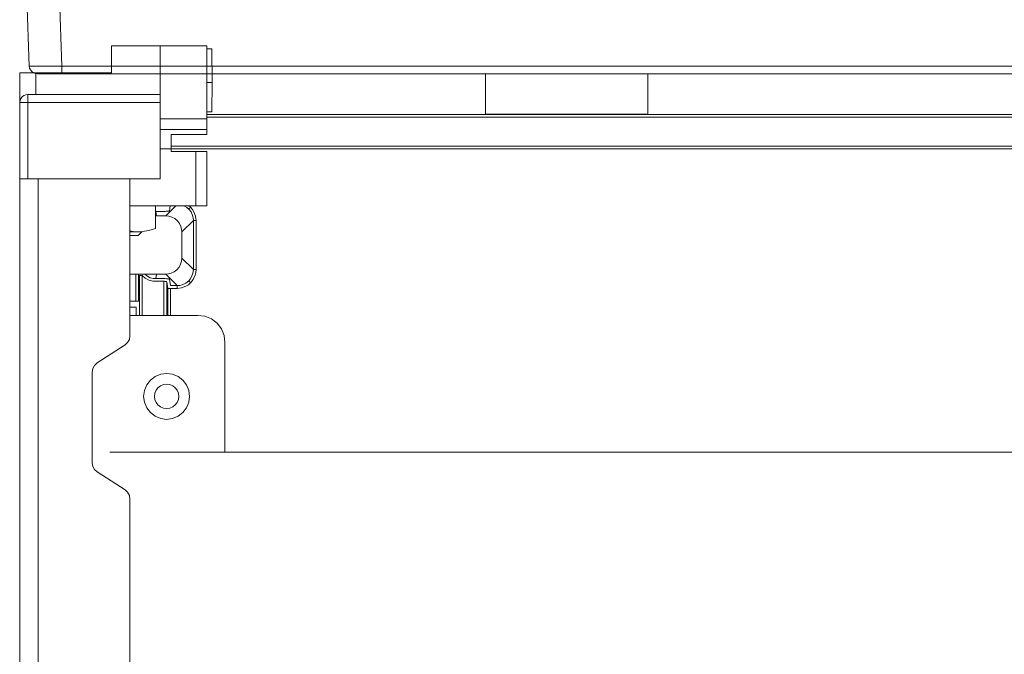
# Model space of a CAD drawing. Header units: millimetres. Extents: x 8901 to 12997, y -34 to 2093.
# Tile 5 of 18: x 11836 to 12018, y 1279 to 1396. Entities that reach past the tile are written whole.
import ezdxf

# ---------------------------------------------------------------- set-up
doc = ezdxf.new("R2010")
doc.units = ezdxf.units.MM
doc.header["$MEASUREMENT"] = 0
doc.layers.add('SCHEMAT', color=7, linetype='Continuous', lineweight=9)

# ---------------------------------------------------------------- blocks, each defined once
blk = doc.blocks.new('fund40')
for p, q in [((104250.65, -399717.81), (104241.74, -399717.81)), ((104241.74, -399717.81), (104241.74, -399722.76)), ((104259.17, -399717.81), (104250.65, -399717.81)), ((104250.65, -399717.81), (104250.65, -399726.72)), ((104259.17, -399717.81), (104259.17, -399731.17)), ((104259.35, -399718.39), (104259.17, -399718.39)), ((104259.85, -399718.39), (104259.35, -399718.39)), ((104260.02, -399718.39), (104259.85, -399718.39)), ((104260.09, -399718.39), (104260.02, -399718.39)), ((104260.19, -399724.54), (104260.09, -399718.39)), ((104224.9, -399722.76), (104224.9, -399728.2)), ((104224.94, -399722.76), (104224.9, -399722.76)), ((104227.39, -399722.76), (104224.94, -399722.76)), ((104225.04, -399722.76), (104224.94, -399722.76)), ((104225.2, -399722.76), (104225.04, -399722.76)), ((104225.4, -399722.76), (104225.2, -399722.76)), ((104225.64, -399722.76), (104225.4, -399722.76)), ((104225.9, -399722.76), (104225.64, -399722.76)), ((104227.39, -399722.76), (104225.9, -399722.76)), ((104231.04, -399722.76), (104227.39, -399722.76)), ((104227.88, -399722.76), (104227.88, -399726.72)), ((104241.74, -399722.76), (104231.04, -399722.76)), ((104237.75, -399722.76), (104237.75, -399722.76)), ((104310.24, -399722.95), (104339.95, -399722.95)), ((104310.24, -399722.95), (104310.24, -399730.33)), ((104339.95, -399722.95), (104339.95, -399730.33)), ((104259.66, -399724.54), (104259.17, -399724.54)), ((104259.66, -399724.54), (104259.17, -399724.54)), ((104260.05, -399724.54), (104259.66, -399724.54)), ((104260.05, -399724.54), (104259.66, -399724.54)), ((104260.19, -399724.54), (104260.05, -399724.54)), ((104260.19, -399724.54), (104260.05, -399724.54)), ((104260.19, -399724.54), (104260.1, -399729.89)), ((104225.34, -399727.15), (104225.11, -399727.46)), ((104225.65, -399726.91), (104225.34, -399727.15)), ((104226.01, -399726.77), (104225.65, -399726.91)), ((104226.39, -399726.72), (104226.01, -399726.77)), ((104226.39, -399726.72), (104226.39, -399726.77)), ((104250.65, -399726.72), (104226.39, -399726.72)), ((104226.39, -399726.72), (104226.39, -399726.77)), ((104226.39, -399726.77), (104226.39, -399726.91)), ((104226.39, -399726.77), (104226.39, -399726.91)), ((104226.39, -399726.91), (104226.39, -399727.15)), ((104226.39, -399726.91), (104226.39, -399727.15)), ((104226.39, -399727.15), (104226.39, -399727.46)), ((104226.39, -399727.15), (104226.39, -399727.46)), ((104250.65, -399726.72), (104250.65, -399726.77)), ((104250.65, -399726.72), (104250.65, -399728.2)), ((104250.65, -399726.77), (104250.65, -399726.91)), ((104250.65, -399726.91), (104250.65, -399727.15)), ((104250.65, -399727.15), (104250.65, -399727.46)), ((104224.96, -399727.82), (104224.9, -399728.2)), ((104224.9, -399728.2), (104224.9, -399742.17)), ((104224.96, -399728.2), (104224.9, -399728.2)), ((104224.96, -399728.2), (104224.9, -399728.2)), ((104225.11, -399727.46), (104224.96, -399727.82)), ((104225.11, -399728.2), (104224.96, -399728.2)), ((104225.11, -399728.2), (104224.96, -399728.2)), ((104225.34, -399728.2), (104225.11, -399728.2)), ((104225.34, -399728.2), (104225.11, -399728.2)), ((104225.65, -399728.2), (104225.34, -399728.2)), ((104225.65, -399728.2), (104225.34, -399728.2)), ((104226.01, -399728.2), (104225.65, -399728.2)), ((104226.01, -399728.2), (104225.65, -399728.2)), ((104226.39, -399728.2), (104226.01, -399728.2)), ((104226.39, -399728.2), (104226.01, -399728.2)), ((104226.39, -399727.46), (104226.39, -399727.82)), ((104226.39, -399727.46), (104226.39, -399727.82)), ((104226.39, -399727.82), (104226.39, -399728.2)), ((104226.39, -399727.82), (104226.39, -399728.2)), ((104226.39, -399728.2), (104226.39, -399742.17)), ((104250.65, -399728.2), (104226.39, -399728.2)), ((104250.65, -399728.2), (104226.39, -399728.2)), ((104226.39, -399728.2), (104226.39, -399742.17)), ((104250.65, -399727.46), (104250.65, -399727.82)), ((104250.65, -399727.82), (104250.65, -399728.2)), ((104250.65, -399728.2), (104250.65, -399742.17)), ((104259.56, -399729.9), (104259.17, -399729.9)), ((104259.17, -399730.37), (104586.04, -399730.37)), ((104259.17, -399730.37), (104586.04, -399730.37)), ((104259.17, -399730.87), (104586.04, -399730.87)), ((104259.17, -399730.87), (104586.04, -399730.87)), ((104259.96, -399729.9), (104259.56, -399729.9)), ((104260.1, -399729.89), (104259.96, -399729.9)), ((104310.24, -399730.33), (104339.95, -399730.33)), ((104310.24, -399730.33), (104339.95, -399730.33)), ((104259.17, -399731.17), (104250.65, -399731.17)), ((104259.17, -399731.17), (104259.17, -399731.24)), ((104259.17, -399731.24), (104259.17, -399731.44)), ((104259.17, -399731.44), (104259.17, -399731.75)), ((104259.17, -399731.75), (104259.17, -399732.16)), ((104259.17, -399732.16), (104259.17, -399732.64)), ((104259.17, -399732.64), (104259.17, -399733.16)), ((104259.17, -399733.16), (104250.65, -399733.16)), ((104259.17, -399733.16), (104250.65, -399733.16)), ((104252.63, -399734.04), (104252.63, -399736.72)), ((104259.17, -399734.04), (104252.63, -399734.04)), ((104259.17, -399733.16), (104259.17, -399734.04)), ((104252.63, -399736.23), (104592.57, -399736.23)), ((104252.63, -399736.72), (104250.65, -399736.72)), ((104252.63, -399736.72), (104592.57, -399736.72)), ((104252.63, -399736.72), (104592.57, -399736.72)), ((104252.63, -399736.72), (104252.63, -399737.21)), ((104257.19, -399737.21), (104252.63, -399737.21)), ((104257.19, -399737.21), (104257.19, -399747.12)), ((104257.7, -399737.21), (104257.19, -399737.21)), ((104257.19, -399737.21), (104257.19, -399747.12)), ((104258.18, -399737.21), (104257.7, -399737.21)), ((104258.59, -399737.21), (104258.18, -399737.21)), ((104258.9, -399737.21), (104258.59, -399737.21)), ((104259.1, -399737.21), (104258.9, -399737.21)), ((104259.17, -399737.21), (104259.1, -399737.21)), ((104259.17, -399737.21), (104259.17, -399747.12)), ((104224.96, -399742.17), (104224.9, -399742.17)), ((104224.9, -399742.17), (104224.9, -400552.21)), ((104225.11, -399742.17), (104224.96, -399742.17)), ((104226.39, -399742.17), (104224.96, -399742.17)), ((104225.34, -399742.17), (104225.11, -399742.17)), ((104225.65, -399742.17), (104225.34, -399742.17)), ((104226.01, -399742.17), (104225.65, -399742.17)), ((104226.39, -399742.17), (104226.01, -399742.17)), ((104250.65, -399742.17), (104226.39, -399742.17)), ((104228.27, -399742.17), (104228.27, -399969.82)), ((104228.27, -399742.17), (104228.27, -399969.82)), ((104245.11, -399742.17), (104245.11, -399770.99)), ((104257.19, -399747.12), (104245.11, -399747.12)), ((104249.76, -399747.12), (104249.76, -399751.3)), ((104253.52, -399747.12), (104251.66, -399748.97)), ((104253.52, -399747.12), (104251.66, -399748.97)), ((104252.47, -399747.12), (104252.32, -399748.05)), ((104255.11, -399747.19), (104254.92, -399747.12)), ((104256.21, -399747.38), (104255.87, -399747.12)), ((104257.7, -399747.12), (104257.19, -399747.12)), ((104258.18, -399747.12), (104257.7, -399747.12)), ((104258.59, -399747.12), (104258.18, -399747.12)), ((104258.9, -399747.12), (104258.59, -399747.12)), ((104259.1, -399747.12), (104258.9, -399747.12)), ((104259.17, -399747.12), (104259.1, -399747.12)), ((104249.98, -399748.97), (104249.76, -399748.97)), ((104251.33, -399748.15), (104249.84, -399748.15)), ((104249.98, -399748.97), (104249.84, -399748.15)), ((104251.66, -399748.97), (104249.98, -399748.97)), ((104251.66, -399748.97), (104249.98, -399748.97)), ((104251.43, -399748.15), (104251.33, -399748.15)), ((104251.54, -399748.15), (104251.43, -399748.15)), ((104251.73, -399748.14), (104251.54, -399748.15)), ((104252.22, -399749.02), (104251.66, -399748.97)), ((104252.22, -399749.02), (104251.66, -399748.97)), ((104251.92, -399748.13), (104251.73, -399748.14)), ((104252.08, -399748.11), (104251.92, -399748.13)), ((104252.2, -399748.1), (104252.08, -399748.11)), ((104252.29, -399748.08), (104252.2, -399748.1)), ((104252.32, -399748.05), (104252.29, -399748.08)), ((104255.51, -399747.43), (104255.11, -399747.19)), ((104255.86, -399747.73), (104255.51, -399747.43)), ((104255.89, -399747.7), (104255.86, -399747.73)), ((104256.29, -399748.27), (104255.86, -399747.73)), ((104256.29, -399748.27), (104255.86, -399747.73)), ((104255.94, -399747.64), (104255.89, -399747.7)), ((104256.01, -399747.57), (104255.94, -399747.64)), ((104256.11, -399747.48), (104256.01, -399747.57)), ((104256.21, -399747.38), (104256.11, -399747.48)), ((104256.55, -399747.79), (104256.21, -399747.38)), ((104256.55, -399747.79), (104256.21, -399747.38)), ((104256.58, -399748.91), (104256.29, -399748.27)), ((104256.58, -399748.91), (104256.29, -399748.27)), ((104256.83, -399748.25), (104256.55, -399747.79)), ((104256.83, -399748.25), (104256.55, -399747.79)), ((104256.68, -399749.36), (104256.58, -399748.91)), ((104256.68, -399749.36), (104256.58, -399748.91)), ((104257.12, -399749.02), (104256.83, -399748.25)), ((104257.12, -399749.02), (104256.83, -399748.25)), ((104252.79, -399749.2), (104252.22, -399749.02)), ((104252.79, -399749.2), (104252.22, -399749.02)), ((104253.33, -399749.49), (104252.79, -399749.2)), ((104253.33, -399749.49), (104252.79, -399749.2)), ((104253.81, -399749.9), (104253.33, -399749.49)), ((104253.81, -399749.9), (104253.33, -399749.49)), ((104254.19, -399750.4), (104253.81, -399749.9)), ((104254.19, -399750.4), (104253.81, -399749.9)), ((104254.45, -399750.95), (104254.19, -399750.4)), ((104254.45, -399750.95), (104254.19, -399750.4)), ((104256.72, -399749.82), (104254.61, -399751.93)), ((104256.72, -399749.82), (104254.61, -399751.93)), ((104256.72, -399749.82), (104256.68, -399749.36)), ((104256.72, -399749.82), (104256.68, -399749.36)), ((104256.72, -399749.82), (104256.72, -399758.82)), ((104256.75, -399749.82), (104256.72, -399749.82)), ((104256.72, -399749.82), (104256.72, -399758.82)), ((104256.75, -399749.82), (104256.72, -399749.82)), ((104256.83, -399749.82), (104256.75, -399749.82)), ((104256.83, -399749.82), (104256.75, -399749.82)), ((104256.94, -399749.82), (104256.83, -399749.82)), ((104256.94, -399749.82), (104256.83, -399749.82)), ((104257.07, -399749.82), (104256.94, -399749.82)), ((104257.07, -399749.82), (104256.94, -399749.82)), ((104257.21, -399749.82), (104257.07, -399749.82)), ((104257.21, -399749.82), (104257.07, -399749.82)), ((104257.21, -399749.82), (104257.12, -399749.02)), ((104257.21, -399749.82), (104257.12, -399749.02)), ((104257.21, -399758.82), (104257.21, -399749.82)), ((104257.21, -399758.82), (104257.21, -399749.82)), ((104245.72, -399751.84), (104245.11, -399751.75)), ((104245.31, -399751.88), (104245.11, -399751.88)), ((104245.64, -399752.56), (104245.11, -399752.56)), ((104246.12, -399751.88), (104245.31, -399751.88)), ((104245.31, -399751.88), (104245.31, -399751.88)), ((104246.16, -399752.56), (104245.64, -399752.56)), ((104245.64, -399752.56), (104245.64, -399752.56)), ((104246.54, -399751.88), (104245.72, -399751.84)), ((104246.76, -399751.88), (104246.12, -399751.88)), ((104246.12, -399751.88), (104246.12, -399751.88)), ((104246.49, -399752.56), (104246.16, -399752.56)), ((104246.16, -399752.56), (104246.16, -399752.56)), ((104246.6, -399752.56), (104246.49, -399752.56)), ((104246.49, -399752.56), (104246.49, -399752.56)), ((104247.36, -399751.84), (104246.54, -399751.88)), ((104247.29, -399751.88), (104246.6, -399752.56)), ((104247.15, -399751.88), (104246.76, -399751.88)), ((104246.76, -399751.88), (104246.76, -399751.88)), ((104247.29, -399751.88), (104247.15, -399751.88)), ((104247.15, -399751.88), (104247.15, -399751.88)), ((104248.17, -399751.72), (104247.36, -399751.84)), ((104248.97, -399751.54), (104248.17, -399751.72)), ((104249.76, -399751.3), (104248.97, -399751.54)), ((104254.57, -399751.45), (104254.45, -399750.95)), ((104254.57, -399751.45), (104254.45, -399750.95)), ((104254.61, -399751.93), (104254.57, -399751.45)), ((104254.61, -399751.93), (104254.57, -399751.45)), ((104254.61, -399751.93), (104254.61, -399756.71)), ((104254.61, -399751.93), (104254.61, -399756.71)), ((104254.39, -399757.84), (104254.1, -399758.38)), ((104254.39, -399757.84), (104254.1, -399758.38)), ((104254.56, -399757.27), (104254.39, -399757.84)), ((104254.56, -399757.27), (104254.39, -399757.84)), ((104254.61, -399756.71), (104254.56, -399757.27)), ((104254.61, -399756.71), (104254.56, -399757.27)), ((104256.72, -399758.82), (104254.61, -399756.71)), ((104256.72, -399758.82), (104254.61, -399756.71)), ((104249.98, -399759.66), (104245.11, -399759.66)), ((104246.16, -399759.66), (104246.16, -399764.64)), ((104246.16, -399759.66), (104246.16, -399764.64)), ((104246.66, -399764.64), (104246.66, -399759.66)), ((104247.81, -399759.68), (104247.8, -399759.66)), ((104248.29, -399760.05), (104247.81, -399759.68)), ((104249.98, -399759.66), (104249.84, -399760.49)), ((104249.98, -399759.66), (104249.84, -399760.49)), ((104251.66, -399759.66), (104249.98, -399759.66)), ((104251.66, -399759.66), (104249.98, -399759.66)), ((104252.14, -399759.63), (104251.66, -399759.66)), ((104252.14, -399759.63), (104251.66, -399759.66)), ((104253.76, -399761.77), (104251.66, -399759.66)), ((104253.76, -399761.77), (104251.66, -399759.66)), ((104252.63, -399759.5), (104252.14, -399759.63)), ((104252.63, -399759.5), (104252.14, -399759.63)), ((104253.19, -399759.24), (104252.63, -399759.5)), ((104253.19, -399759.24), (104252.63, -399759.5)), ((104253.68, -399758.87), (104253.19, -399759.24)), ((104253.68, -399758.87), (104253.19, -399759.24)), ((104254.1, -399758.38), (104253.68, -399758.87)), ((104254.1, -399758.38), (104253.68, -399758.87)), ((104256.64, -399759.51), (104256.4, -399760.17)), ((104256.72, -399758.82), (104256.64, -399759.51)), ((104256.75, -399758.82), (104256.72, -399758.82)), ((104256.83, -399758.82), (104256.75, -399758.82)), ((104256.94, -399758.82), (104256.83, -399758.82)), ((104257.07, -399758.82), (104256.94, -399758.82)), ((104257.17, -399759.35), (104257.04, -399759.88)), ((104257.21, -399758.82), (104257.07, -399758.82)), ((104257.21, -399758.82), (104257.17, -399759.35)), ((104246.87, -399759.92), (104246.86, -399759.92)), ((104246.86, -399759.92), (104246.86, -399767.22)), ((104246.92, -399759.92), (104246.87, -399759.92)), ((104247, -399759.92), (104246.92, -399759.92)), ((104247.11, -399759.92), (104247, -399759.92)), ((104247.22, -399759.92), (104247.11, -399759.92)), ((104247.35, -399759.92), (104247.22, -399759.92)), ((104247.35, -399767.22), (104247.35, -399759.92)), ((104247.91, -399760.39), (104247.35, -399759.92)), ((104247.35, -399767.22), (104247.35, -399759.92)), ((104248.57, -399760.74), (104247.91, -399760.39)), ((104248.81, -399760.31), (104248.29, -399760.05)), ((104249.28, -399760.93), (104248.57, -399760.74)), ((104249.36, -399760.45), (104248.81, -399760.31)), ((104249.84, -399760.98), (104249.28, -399760.93)), ((104249.84, -399760.49), (104249.36, -399760.45)), ((104251.33, -399760.49), (104249.84, -399760.49)), ((104251.33, -399760.98), (104249.84, -399760.98)), ((104251.57, -399760.49), (104251.33, -399760.49)), ((104251.38, -399760.98), (104251.33, -399760.98)), ((104251.33, -399760.98), (104251.33, -399767.22)), ((104251.33, -399760.98), (104251.33, -399767.22)), ((104251.43, -399760.98), (104251.38, -399760.98)), ((104251.53, -399760.99), (104251.43, -399760.98)), ((104251.62, -399761), (104251.53, -399760.99)), ((104251.79, -399760.5), (104251.57, -399760.49)), ((104251.7, -399761.02), (104251.62, -399761)), ((104251.77, -399761.03), (104251.7, -399761.02)), ((104251.81, -399761.06), (104251.77, -399761.03)), ((104251.96, -399760.51), (104251.79, -399760.5)), ((104251.83, -399761.08), (104251.81, -399761.06)), ((104251.83, -399767.22), (104251.83, -399761.08)), ((104252.02, -399762.27), (104251.83, -399761.08)), ((104251.83, -399767.22), (104251.83, -399761.08)), ((104252.11, -399760.53), (104251.96, -399760.51)), ((104252.23, -399760.55), (104252.11, -399760.53)), ((104252.3, -399760.57), (104252.23, -399760.55)), ((104252.31, -399760.58), (104252.3, -399760.57)), ((104252.32, -399760.59), (104252.31, -399760.58)), ((104252.52, -399761.77), (104252.32, -399760.59)), ((104255.32, -399761.34), (104254.68, -399761.63)), ((104255.32, -399761.34), (104254.68, -399761.63)), ((104255.86, -399760.91), (104255.32, -399761.34)), ((104255.86, -399760.91), (104255.32, -399761.34)), ((104255.8, -399761.6), (104255.33, -399761.89)), ((104255.8, -399761.6), (104255.33, -399761.89)), ((104256.21, -399761.26), (104255.8, -399761.6)), ((104256.21, -399761.26), (104255.8, -399761.6)), ((104256.15, -399760.56), (104255.86, -399760.91)), ((104255.89, -399760.94), (104255.86, -399760.91)), ((104255.94, -399760.99), (104255.89, -399760.94)), ((104256.01, -399761.07), (104255.94, -399760.99)), ((104256.11, -399761.16), (104256.01, -399761.07)), ((104256.21, -399761.26), (104256.11, -399761.16)), ((104256.4, -399760.17), (104256.15, -399760.56)), ((104256.71, -399760.63), (104256.21, -399761.26)), ((104257.04, -399759.88), (104256.71, -399760.63)), ((104252.02, -399762.27), (104252.02, -399767.22)), ((104252.04, -399762.27), (104252.02, -399762.27)), ((104252.02, -399762.27), (104252.02, -399767.22)), ((104252.09, -399762.27), (104252.04, -399762.27)), ((104252.17, -399762.27), (104252.09, -399762.27)), ((104252.27, -399762.27), (104252.17, -399762.27)), ((104252.39, -399762.27), (104252.27, -399762.27)), ((104252.52, -399762.27), (104252.39, -399762.27)), ((104253.76, -399761.77), (104252.52, -399761.77)), ((104252.52, -399767.22), (104252.52, -399762.27)), ((104252.52, -399767.22), (104252.52, -399762.27)), ((104253.76, -399762.27), (104252.52, -399762.27)), ((104254.23, -399761.74), (104253.76, -399761.77)), ((104254.23, -399761.74), (104253.76, -399761.77)), ((104253.76, -399761.81), (104253.76, -399761.77)), ((104253.76, -399761.89), (104253.76, -399761.81)), ((104253.76, -399761.99), (104253.76, -399761.89)), ((104253.76, -399762.12), (104253.76, -399761.99)), ((104253.76, -399762.27), (104253.76, -399762.12)), ((104254.57, -399762.17), (104253.76, -399762.27)), ((104254.57, -399762.17), (104253.76, -399762.27)), ((104254.68, -399761.63), (104254.23, -399761.74)), ((104254.68, -399761.63), (104254.23, -399761.74)), ((104255.33, -399761.89), (104254.57, -399762.17)), ((104255.33, -399761.89), (104254.57, -399762.17)), ((104246.16, -399764.64), (104245.11, -399764.64)), ((104246.29, -399764.64), (104246.16, -399764.64)), ((104246.41, -399764.64), (104246.29, -399764.64)), ((104246.51, -399764.64), (104246.41, -399764.64)), ((104246.59, -399764.64), (104246.51, -399764.64)), ((104246.64, -399764.64), (104246.59, -399764.64)), ((104246.66, -399764.64), (104246.64, -399764.64)), ((104246.27, -399765.72), (104245.11, -399765.72)), ((104246.27, -399765.72), (104246.27, -399767.22)), ((104257.56, -399767.22), (104245.11, -399767.22)), ((104258.84, -399767.38), (104257.56, -399767.22)), ((104260.03, -399767.88), (104258.84, -399767.38)), ((104261.06, -399768.67), (104260.03, -399767.88)), ((104261.85, -399769.69), (104261.06, -399768.67)), ((104262.34, -399770.89), (104261.85, -399769.69)), ((104244.68, -399772.21), (104244.2, -399772.65)), ((104245, -399771.64), (104244.68, -399772.21)), ((104245.11, -399770.99), (104245, -399771.64)), ((104262.51, -399772.17), (104262.34, -399770.89)), ((104262.51, -399772.17), (104262.51, -399791.97)), ((104244.2, -399772.65), (104239.09, -399775.94)), ((104239.09, -399775.94), (104238.6, -399776.38)), ((104238.29, -399776.96), (104238.17, -399777.61)), ((104238.17, -399777.61), (104238.17, -399794.26)), ((104238.6, -399776.38), (104238.29, -399776.96)), ((104248.84, -399779.09), (104248.17, -399779.97)), ((104249.71, -399778.42), (104248.84, -399779.09)), ((104250.73, -399778.01), (104249.71, -399778.42)), ((104251.81, -399777.86), (104250.73, -399778.01)), ((104252.91, -399778.01), (104251.81, -399777.86)), ((104253.92, -399778.42), (104252.91, -399778.01)), ((104254.79, -399779.09), (104253.92, -399778.42)), ((104255.46, -399779.97), (104254.79, -399779.09)), ((104247.75, -399780.98), (104247.61, -399782.07)), ((104248.17, -399779.97), (104247.75, -399780.98)), ((104249.89, -399780.95), (104249.67, -399781.49)), ((104250.24, -399780.49), (104249.89, -399780.95)), ((104250.7, -399780.14), (104250.24, -399780.49)), ((104251.24, -399779.92), (104250.7, -399780.14)), ((104251.81, -399779.84), (104251.24, -399779.92)), ((104252.39, -399779.92), (104251.81, -399779.84)), ((104252.93, -399780.14), (104252.39, -399779.92)), ((104253.39, -399780.49), (104252.93, -399780.14)), ((104253.74, -399780.95), (104253.39, -399780.49)), ((104253.97, -399781.49), (104253.74, -399780.95)), ((104255.88, -399780.98), (104255.46, -399779.97)), ((104256.03, -399782.07), (104255.88, -399780.98)), ((104247.75, -399783.16), (104247.61, -399782.07)), ((104248.17, -399784.17), (104247.75, -399783.16)), ((104249.67, -399781.49), (104249.59, -399782.07)), ((104249.67, -399782.65), (104249.59, -399782.07)), ((104249.89, -399783.18), (104249.67, -399782.65)), ((104250.24, -399783.64), (104249.89, -399783.18)), ((104253.74, -399783.18), (104253.39, -399783.64)), ((104253.97, -399782.65), (104253.74, -399783.18)), ((104254.04, -399782.07), (104253.97, -399781.49)), ((104254.04, -399782.07), (104253.97, -399782.65)), ((104255.88, -399783.16), (104255.46, -399784.17)), ((104256.03, -399782.07), (104255.88, -399783.16)), ((104248.84, -399785.05), (104248.17, -399784.17)), ((104249.71, -399785.72), (104248.84, -399785.05)), ((104250.7, -399784), (104250.24, -399783.64)), ((104251.24, -399784.22), (104250.7, -399784)), ((104251.81, -399784.3), (104251.24, -399784.22)), ((104252.39, -399784.22), (104251.81, -399784.3)), ((104252.93, -399784), (104252.39, -399784.22)), ((104253.39, -399783.64), (104252.93, -399784)), ((104254.79, -399785.05), (104253.92, -399785.72)), ((104255.46, -399784.17), (104254.79, -399785.05)), ((104250.73, -399786.13), (104249.71, -399785.72)), ((104251.81, -399786.28), (104250.73, -399786.13)), ((104252.91, -399786.13), (104251.81, -399786.28)), ((104253.92, -399785.72), (104252.91, -399786.13)), ((104262.51, -399791.97), (104262.46, -399792.32)), ((104241.44, -399792.32), (104607.03, -399792.32)), ((104238.29, -399794.9), (104238.17, -399794.26)), ((104238.6, -399795.48), (104238.29, -399794.9)), ((104239.09, -399795.92), (104238.6, -399795.48)), ((104244.2, -399799.21), (104239.09, -399795.92)), ((104244.68, -399799.65), (104244.2, -399799.21)), ((104245, -399800.23), (104244.68, -399799.65)), ((104245.11, -399800.88), (104245, -399800.23)), ((104245.11, -399800.88), (104245.11, -399887.83))]:
    blk.add_line(p, q)

msp = doc.modelspace()

# ---------------------------------------------------------------- linework, layer by layer
at = {"layer": 'SCHEMAT'}
for p, q in [((11837.4, 1401.84), (11837.89, 1387.84)), ((11843.46, 1401.84), (11843.95, 1387.84)), ((11837.89, 1387.84), (11837.95, 1387.46)), ((11837.89, 1387.84), (11837.93, 1387.84)), ((11837.93, 1387.84), (11838.05, 1387.83)), ((11837.95, 1387.46), (11838.11, 1387.11)), ((11838.05, 1387.83), (11838.46, 1387.83)), ((11838.11, 1387.11), (11838.35, 1386.81)), ((11838.35, 1386.81), (11838.66, 1386.58)), ((11838.46, 1387.83), (11839.15, 1387.82)), ((11838.66, 1386.58), (11839.02, 1386.43)), ((11839.02, 1386.43), (11839.4, 1386.38)), ((11839.15, 1387.82), (11840.07, 1387.82)), ((11839.4, 1386.38), (11839.52, 1386.38)), ((11839.42, 1386.38), (11839.51, 1386.38)), ((11839.51, 1386.38), (11839.54, 1386.38)), ((11839.52, 1386.38), (11839.89, 1386.38)), ((11839.54, 1386.38), (11839.86, 1386.38)), ((11839.86, 1386.38), (11839.88, 1386.38)), ((11839.88, 1386.38), (11840.35, 1386.38)), ((11839.89, 1386.39), (11839.89, 1386.38)), ((11839.89, 1386.39), (11840.35, 1386.38)), ((11840.07, 1387.82), (11841.17, 1387.83)), ((11840.35, 1386.38), (11840.43, 1386.38)), ((11840.35, 1386.38), (11840.46, 1386.38)), ((11840.43, 1386.38), (11841.01, 1386.38)), ((11840.46, 1386.38), (11841.04, 1386.38)), ((11841.01, 1386.38), (11841.87, 1386.38)), ((11841.04, 1386.38), (11841.13, 1386.38)), ((11841.13, 1386.38), (11841.86, 1386.38)), ((11841.17, 1387.83), (11842.49, 1387.83)), ((11841.86, 1386.38), (11841.91, 1386.38)), ((11841.87, 1386.38), (11842.9, 1386.38)), ((11841.91, 1386.38), (11842.74, 1386.38)), ((11842.49, 1387.83), (11843.95, 1387.84)), ((11842.74, 1386.38), (11842.85, 1386.38)), ((11842.85, 1386.38), (11843.35, 1386.38)), ((11842.9, 1386.38), (11843.92, 1386.38)), ((11843.35, 1386.38), (11843.95, 1386.38)), ((11843.92, 1386.38), (12230.64, 1386.38)), ((11843.95, 1387.46), (11843.95, 1387.84)), ((11843.95, 1387.84), (12230.61, 1387.84)), ((11843.95, 1387.11), (11843.95, 1387.46)), ((11843.95, 1386.81), (11843.95, 1387.11)), ((11843.95, 1386.58), (11843.95, 1386.81)), ((11843.95, 1386.43), (11843.95, 1386.58)), ((11843.95, 1386.38), (11843.95, 1386.43)), ((11843.95, 1386.38), (12230.61, 1386.38))]:
    msp.add_line(p, q, dxfattribs=at)

# ---------------------------------------------------------------- block references
at = {"layer": 'SCHEMAT', "xscale": 1.009734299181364, "yscale": 1.009734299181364, "zscale": 1.009734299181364}
msp.add_blockref('fund40', (-93403.33, 405000.36), dxfattribs=at)

doc.saveas('drawing.dxf')
